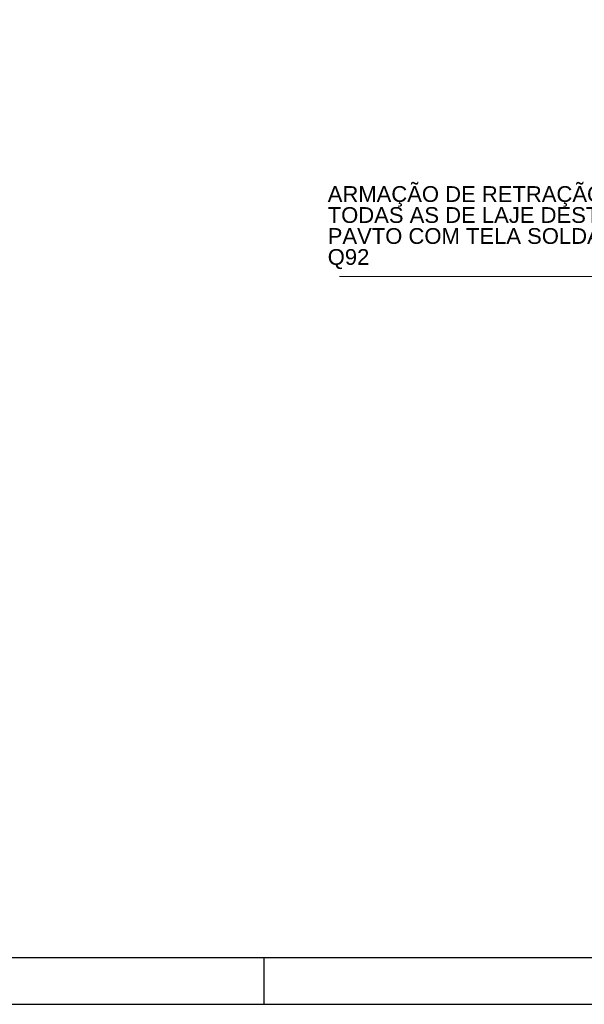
# Model space of a CAD drawing. Header units: millimetres. Extents: x 0 to 119, y 0 to 84.
# Tile 1 of 14: x 16 to 28, y 0 to 21. Entities that reach past the tile are written whole.
import ezdxf

# ---------------------------------------------------------------- set-up
doc = ezdxf.new("R2010")
doc.units = ezdxf.units.MM
doc.header["$MEASUREMENT"] = 0
doc.linetypes.add('NULL', pattern=[0])
doc.layers.add('CONTRAVENTAMENTOS', color=4, linetype='Continuous', lineweight=9)
doc.layers.add('DT-Título', color=3, linetype='Continuous', lineweight=20)
doc.layers.add('SEDUC_MARF', color=1, linetype='Continuous')
doc.layers.add('SEDUC_MARGG', color=7, linetype='Continuous')
doc.styles.add('Arial', font='txt')

msp = doc.modelspace()

# ---------------------------------------------------------------- linework, layer by layer
at = {"layer": 'CONTRAVENTAMENTOS'}
msp.add_line((28.4004, 15.5441), (22.6163, 15.5441), dxfattribs=at)
at = {"layer": 'SEDUC_MARF'}
msp.add_line((21.0015, 1), (21.0015, 0), dxfattribs=at)
msp.add_lwpolyline([(118.9, 84.1), (0, 84.1), (0, 0), (118.9, 0)], close=True, dxfattribs=at)
at = {"layer": 'SEDUC_MARGG'}
msp.add_lwpolyline([(2.5, 1), (117.9, 1), (117.9, 83.1), (2.5, 83.1), (2.5, 1)], dxfattribs=at)

# ---------------------------------------------------------------- texts
at = {"layer": 'DT-Título', "linetype": 'NULL', "insert": (22.3646, 15.6974), "char_height": 0.336758, "width": 6.899275, "attachment_point": 7, "line_spacing_factor": 0.798, "style": 'Arial'}
msp.add_mtext('ARMAÇÃO DE RETRAÇÃO EM TODAS AS DE LAJE DESTE PAVTO COM TELA SOLDADA Q92', dxfattribs=at)

doc.saveas('drawing.dxf')
